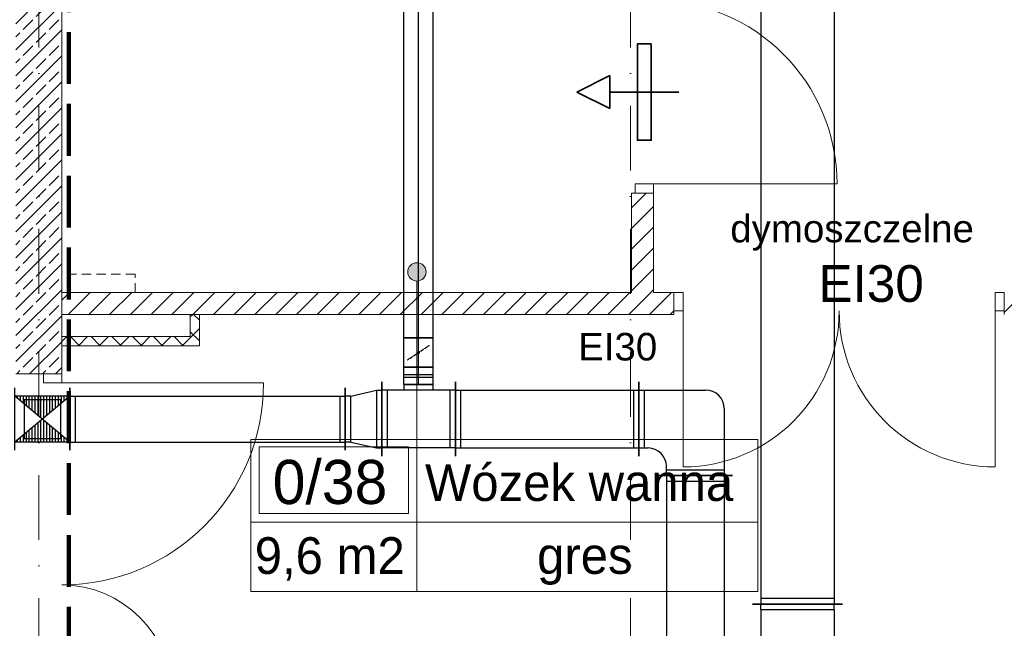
# Model space of a CAD drawing. Header units: millimetres. Extents: x -4612887 to -4536833, y -5457376 to -5415716.
# Tile 81 of 144: x -4575180 to -4569814, y -5446973 to -5443659. Entities that reach past the tile are written whole.
import ezdxf

# ---------------------------------------------------------------- set-up
doc = ezdxf.new("R2010")
doc.units = ezdxf.units.MM
doc.header["$MEASUREMENT"] = 0
for name, pattern in [('DASHED', [0.75, 0.5, -0.25]), ('Krawędzie ukryte', [391.222223, 282.222223, -109]), ('Kropki i Kreski', [670.277762, 352.777767, -176.388884, 0, -141.111112]), ('Przerywana b. gesta (2)', [80, 50, -30])]:
    doc.linetypes.add(name, pattern=pattern)
doc.layers.get('0').update_dxf_attribs({"color": 8, "lineweight": 18})
for name, color, linetype, lineweight in [('FLUID-W1B', 7, 'Continuous', 30), ('FLUID-WT1', 7, 'Continuous', 30), ('is_wnt_kratki_kontaktowe', 160, 'Continuous', 35), ('Linia', 8, 'Continuous', 18), ('Linie', 8, 'Continuous', 18), ('Opisy', 8, 'Continuous', 18), ('Osie', 8, 'Continuous', 18), ('Strefy', 8, 'Continuous', 18), ('Ściany obudowa', 8, 'Continuous', 18), ('Ściany wewnętrzne', 7, 'Continuous', 18)]:
    doc.layers.add(name, color=color, linetype=linetype, lineweight=lineweight)
doc.layers.add('FLUID-WT1-SYM', color=7, linetype='Continuous')
doc.styles.add('GENERATED_STYLE_1', font='arial.ttf')
doc.styles.add('GENERATED_STYLE_3', font='txt')
doc.styles.add('GENERATED_STYLE_4', font='txt')
doc.styles.add('GENERATED_STYLE_5', font='arial.ttf')
pattern_1 = [(45, (-4559356.9, -5416807.61), (-56.56854, 56.56854), [])]
pattern_2 = [(45, (-4559356.9, -5416807.61), (-56.56854, 56.56854), []), (135, (-4559356.9, -5416807.61), (56.56854, 56.56854), [])]

# ---------------------------------------------------------------- blocks, each defined once
blk = doc.blocks.new('*U653')
at = {"color": 222, "linetype": 'Continuous', "lineweight": -2}
for p, q in [((-100, -170), (-100, 170)), ((100, 202.5), (100, -202.5))]:
    blk.add_line(p, q, dxfattribs=at)
at = {"color": 0, "linetype": 'ByBlock', "lineweight": -2}
for p, q in [((-70, 125), (-100, 125)), ((-70, 125), (70, 157.5)), ((70, 157.5), (100, 157.5)), ((-70, -125), (-100, -125)), ((-70, -125), (70, -157.5)), ((70, -157.5), (100, -157.5))]:
    blk.add_line(p, q, dxfattribs=at)
at = {"color": 7, "linetype": 'Continuous'}
for p, q in [((-70, -125), (-70, 125)), ((70, 157.5), (70, -157.5))]:
    blk.add_line(p, q, dxfattribs=at)
blk = doc.blocks.new('*U652')
at = {"color": 222, "linetype": 'Continuous', "lineweight": -2}
for p, q in [((-200, -202.5), (-200, 202.5)), ((200, 202.5), (200, -202.5)), ((80, -187.5), (-80, -187.5))]:
    blk.add_line(p, q, dxfattribs=at)
at = {"color": 0, "linetype": 'ByBlock', "lineweight": -2}
for p, q in [((-200, 157.5), (200, 157.5)), ((-200, -157.5), (200, -157.5)), ((-80, -157.5), (-80, -187.5)), ((80, -187.5), (80, -157.5))]:
    blk.add_line(p, q, dxfattribs=at)
at = {"color": 7, "linetype": 'Continuous'}
for p, q in [((-170, -157.5), (-170, 157.5)), ((170, 157.5), (170, -157.5))]:
    blk.add_line(p, q, dxfattribs=at)
blk = doc.blocks.new('*U656')
at = {"color": 222, "linetype": 'Continuous', "lineweight": -2}
for p, q in [((-80, -80), (-80, 80)), ((80, 80), (80, -80))]:
    blk.add_line(p, q, dxfattribs=at)
at = {"color": 0, "linetype": 'ByBlock', "lineweight": -2}
for p, q in [((-80, 80), (80, 80)), ((-80, -80), (80, -80))]:
    blk.add_line(p, q, dxfattribs=at)
at = {"color": 7, "linetype": 'DASHED'}
blk.add_line((-40, 60), (40, -60), dxfattribs=at)
at = {"color": 7, "linetype": 'Continuous'}
blk.add_lwpolyline([(-4, 0, 8, 8, 1), (4, 0, 8, 8, 1)], format="xyseb", close=True, dxfattribs=at)
at = {"layer": 'FLUID-WT1-SYM', "color": 7, "linetype": 'Continuous'}
blk.add_line((-80, 0), (80, 0), dxfattribs=at)
blk = doc.blocks.new('*U651')
at = {"color": 222, "linetype": 'Continuous', "lineweight": -2}
for p, q in [((-47.5, -80), (-47.5, 80)), ((47.5, 80), (47.5, -80))]:
    blk.add_line(p, q, dxfattribs=at)
at = {"color": 0, "linetype": 'ByBlock', "lineweight": -2}
for p, q in [((-47.5, 80), (47.5, 80)), ((-47.5, -80), (47.5, -80))]:
    blk.add_line(p, q, dxfattribs=at)
at = {"color": 7, "linetype": 'Continuous'}
for p, q in [((-7.5, 80), (-7.5, -80)), ((7.5, 80), (7.5, -80))]:
    blk.add_line(p, q, dxfattribs=at)
at = {"layer": 'FLUID-WT1-SYM', "color": 7, "linetype": 'Continuous'}
blk.add_line((-47.5, 0), (47.5, 0), dxfattribs=at)
blk = doc.blocks.new('*U655')
at = {"color": 222, "linetype": 'Continuous', "lineweight": -2}
for p, q in [((-1000, -80), (-1000, 80)), ((1000, 80), (1000, -80))]:
    blk.add_line(p, q, dxfattribs=at)
at = {"color": 0, "linetype": 'ByBlock', "lineweight": -2}
for p, q in [((-1000, 80), (1000, 80)), ((-1000, -80), (1000, -80))]:
    blk.add_line(p, q, dxfattribs=at)
at = {"layer": 'FLUID-WT1-SYM', "color": 7, "linetype": 'Continuous'}
blk.add_line((-1000, 0), (1000, 0), dxfattribs=at)
blk = doc.blocks.new('*U650')
at = {"color": 222, "linetype": 'Continuous', "lineweight": -2}
for p, q in [((-500, -202.5), (-500, 202.5)), ((500, 202.5), (500, -202.5))]:
    blk.add_line(p, q, dxfattribs=at)
at = {"color": 0, "linetype": 'ByBlock', "lineweight": -2}
for p, q in [((-500, 157.5), (500, 157.5)), ((-500, -157.5), (500, -157.5))]:
    blk.add_line(p, q, dxfattribs=at)
at = {"color": 7, "linetype": 'Continuous'}
for p, q in [((-470, -157.5), (-470, 157.5)), ((470, 157.5), (470, -157.5))]:
    blk.add_line(p, q, dxfattribs=at)
blk = doc.blocks.new('*U649')
at = {"color": 0, "linetype": 'ByBlock', "lineweight": -2}
for p, q in [((-122.5, 222.5), (242.5, 222.5)), ((-222.5, -242.5), (-222.5, 122.5)), ((242.5, -92.5), (192.5, -92.5)), ((92.5, -242.5), (92.5, -192.5))]:
    blk.add_line(p, q, dxfattribs=at)
at = {"color": 7, "linetype": 'Continuous'}
for p, q in [((212.5, 222.5), (212.5, -92.5)), ((92.5, -212.5), (-222.5, -212.5))]:
    blk.add_line(p, q, dxfattribs=at)
at = {"color": 222, "linetype": 'Continuous', "lineweight": -2}
for p, q in [((242.5, 267.5), (242.5, -137.5)), ((137.5, -242.5), (-267.5, -242.5))]:
    blk.add_line(p, q, dxfattribs=at)
at = {"color": 0, "linetype": 'ByBlock', "lineweight": -2}
for centre in [(-122.5, 122.5), (192.5, -192.5)]:
    blk.add_arc(centre, 100, 90, 180, dxfattribs=at)
blk = doc.blocks.new('*U648')
at = {"color": 222, "linetype": 'Continuous', "lineweight": -2}
for p, q in [((-700, -202.5), (-700, 202.5)), ((700, 202.5), (700, -202.5))]:
    blk.add_line(p, q, dxfattribs=at)
at = {"color": 0, "linetype": 'ByBlock', "lineweight": -2}
for p, q in [((-700, 157.5), (700, 157.5)), ((-700, -157.5), (700, -157.5))]:
    blk.add_line(p, q, dxfattribs=at)
at = {"color": 7, "linetype": 'Continuous'}
for p, q in [((-670, -157.5), (-670, 157.5)), ((670, 157.5), (670, -157.5))]:
    blk.add_line(p, q, dxfattribs=at)
blk = doc.blocks.new('*U447')
at = {"color": 26, "linetype": 'Continuous', "lineweight": -2}
for p, q in [((-3864.5, -245), (-3864.5, 245)), ((3864.5, 245), (3864.5, -245))]:
    blk.add_line(p, q, dxfattribs=at)
at = {"color": 0, "linetype": 'ByBlock', "lineweight": -2}
for p, q in [((-3864.5, 200), (3864.5, 200)), ((-3864.5, -200), (3864.5, -200))]:
    blk.add_line(p, q, dxfattribs=at)
at = {"color": 7, "linetype": 'Continuous'}
for p, q in [((-3834.5, -200), (-3834.5, 200)), ((3834.5, 200), (3834.5, -200))]:
    blk.add_line(p, q, dxfattribs=at)
blk = doc.blocks.new('*U448')
at = {"color": 26, "linetype": 'Continuous', "lineweight": -2}
for p, q in [((-150, -245), (-150, 245)), ((150, 245), (150, -245))]:
    blk.add_line(p, q, dxfattribs=at)
at = {"color": 0, "linetype": 'ByBlock', "lineweight": -2}
for p, q in [((-120, 200), (-150, 200)), ((120, 200), (-120, 200)), ((120, 200), (150, 200)), ((-120, -200), (-150, -200)), ((120, -200), (-120, -200)), ((120, -200), (150, -200))]:
    blk.add_line(p, q, dxfattribs=at)
at = {"color": 7, "linetype": 'Continuous'}
for p, q in [((-120, -200), (-120, 200)), ((120, 200), (120, -200))]:
    blk.add_line(p, q, dxfattribs=at)
blk = doc.blocks.new('*U721')
at = {"linetype": 'Continuous'}
h = blk.add_hatch(dxfattribs=at)
h.set_pattern_fill('LINE', scale=127, angle=90, style=0)
h.paths.add_polyline_path([(-150, 125), (150, 125), (-150, -125), (150, -125)])
at = {"color": 222, "linetype": 'Continuous', "lineweight": -2}
for p, q in [((-150, -170), (-150, 170)), ((150, 170), (150, -170))]:
    blk.add_line(p, q, dxfattribs=at)
at = {"color": 0, "linetype": 'ByBlock', "lineweight": -2}
for p, q in [((-150, 125), (150, 125)), ((-150, -125), (150, -125))]:
    blk.add_line(p, q, dxfattribs=at)
at = {"color": 7, "linetype": 'Continuous'}
for p, q in [((-150, 125), (150, -125)), ((-150, -125), (150, 125))]:
    blk.add_line(p, q, dxfattribs=at)
at = {"color": 7, "linetype": 'DASHED'}
for p, q in [((-100, 105), (-100, -105)), ((100, 105), (-100, 105)), ((100, -105), (100, 105)), ((-100, -105), (100, -105))]:
    blk.add_line(p, q, dxfattribs=at)
blk = doc.blocks.new('*U722')
at = {"color": 222, "linetype": 'Continuous', "lineweight": -2}
for p, q in [((-750, -170), (-750, 170)), ((750, 170), (750, -170))]:
    blk.add_line(p, q, dxfattribs=at)
at = {"color": 0, "linetype": 'ByBlock', "lineweight": -2}
for p, q in [((-750, 125), (750, 125)), ((-750, -125), (750, -125))]:
    blk.add_line(p, q, dxfattribs=at)
at = {"color": 7, "linetype": 'Continuous'}
for p, q in [((-720, -125), (-720, 125)), ((720, 125), (720, -125))]:
    blk.add_line(p, q, dxfattribs=at)
blk = doc.blocks.new('Linia_11', base_point=(-4573015.3, -5445944.1))
at = {"layer": 'Linia', "linetype": 'Continuous'}
blk.add_hatch(color=256, dxfattribs=at).paths.add_polyline_path([(-4572965.3, -5445032.1), (-4572969.1, -5445013), (-4572979.9, -5444996.7), (-4572996.2, -5444985.9), (-4573015.3, -5444982.1), (-4573034.4, -5444985.9), (-4573050.6, -5444996.7), (-4573061.5, -5445013), (-4573065.3, -5445032.1), (-4573061.5, -5445051.2), (-4573050.6, -5445067.5), (-4573034.4, -5445078.3), (-4573015.3, -5445082.1), (-4572996.2, -5445078.3), (-4572979.9, -5445067.5), (-4572969.1, -5445051.2)])
blk.add_line((-4573015.3, -5445944.1), (-4573015.3, -5445082.1), dxfattribs=at)
blk.add_circle((-4573015.3, -5445032.1), 50, dxfattribs=at)
blk = doc.blocks.new('6')
at = {"layer": 'is_wnt_kratki_kontaktowe'}
for p, q in [((-12.52, 6), (-24.52, 0)), ((-12.52, 6), (-12.52, -6)), ((12.52, 0), (-12.52, 0)), ((-24.52, 0), (-12.52, -6))]:
    blk.add_line(p, q, dxfattribs=at)
blk.add_lwpolyline([(2.5, 17.5), (2.5, -17.5), (-2.5, -17.5), (-2.5, 17.5)], close=True, dxfattribs=at)

msp = doc.modelspace()

# ---------------------------------------------------------------- hatches: boundary and pattern name
at = {"layer": 'Ściany obudowa', "linetype": 'Continuous'}
h = msp.add_hatch(dxfattribs=at)
h.set_pattern_fill('BLOCZKI_BETONOWE', color=8, style=0, pattern_type=2)
h.set_pattern_definition(pattern_2)
h.paths.add_polyline_path([(-4574250.7, -5445264.1), (-4574250.7, -5445384.1), (-4574200.7, -5445434.1), (-4574200.7, -5445264.1)])
h = msp.add_hatch(dxfattribs=at)
h.set_pattern_fill('BLOCZKI_BETONOWE', color=8, style=0, pattern_type=2)
h.set_pattern_definition(pattern_2)
h.paths.add_polyline_path([(-4574250.7, -5445384.1), (-4574950.7, -5445384.1), (-4574950.7, -5445434.1), (-4574200.7, -5445434.1)])
at = {"layer": 'Ściany wewnętrzne', "linetype": 'Continuous'}
h = msp.add_hatch(dxfattribs=at)
h.set_pattern_fill('BETON_ZBROJONY', color=8, style=0, pattern_type=2)
h.set_pattern_definition([(45, (-4559356.9, -5416807.61), (-70.71068, 70.71068), []), (45, (-4559392.25, -5416772.26), (-70.71068, 70.71068), [75, -25])])
h.paths.add_polyline_path([(-4574950.7, -5442039.1), (-4575200.7, -5442039.1), (-4575200.7, -5445586.9), (-4575050.7, -5445586.9), (-4574950.7, -5445586.9)])
h = msp.add_hatch(dxfattribs=at)
h.set_pattern_fill('BLOCZKI_CERAMICZNE', color=8, style=0, pattern_type=2)
h.set_pattern_definition(pattern_1)
h.paths.add_polyline_path([(-4571845.7, -5445144.1), (-4571725.7, -5445144.1), (-4571725.7, -5444603.1), (-4571825.7, -5444603.1), (-4571845.7, -5444603.1)])
h = msp.add_hatch(dxfattribs=at)
h.set_pattern_fill('BLOCZKI_CERAMICZNE', color=8, style=0, pattern_type=2)
h.set_pattern_definition(pattern_1)
h.paths.add_polyline_path([(-4574950.7, -5445144.1), (-4574950.7, -5445264.1), (-4571614.2, -5445264.1), (-4571614.2, -5445244.1), (-4571614.2, -5445144.1)])
h = msp.add_hatch(dxfattribs=at)
h.set_pattern_fill('BLOCZKI_CERAMICZNE', color=8, style=0, pattern_type=2)
h.set_pattern_definition(pattern_1)
h.paths.add_polyline_path([(-4569814.2, -5445144.1), (-4569814.2, -5445244.1), (-4569814.2, -5445264.1), (-4569155.7, -5445264.1), (-4569275.7, -5445144.1)])

# ---------------------------------------------------------------- linework, layer by layer
at = {"layer": 'Linia', "color": 8, "linetype": 'Krawędzie ukryte', "lineweight": 100}
msp.add_line((-4574912, -5453789.1), (-4574912, -5430105.7), dxfattribs=at)
at = {"layer": 'Linie', "color": 8, "linetype": 'Przerywana b. gesta (2)'}
for p, q in [((-4574550.7, -5445044.1), (-4574950.7, -5445044.1)), ((-4574950.7, -5445044.1), (-4574950.7, -5445144.1)), ((-4574550.7, -5445144.1), (-4574550.7, -5445044.1)), ((-4574950.7, -5445144.1), (-4574550.7, -5445144.1))]:
    msp.add_line(p, q, dxfattribs=at)
at = {"layer": 'Osie', "color": 8, "linetype": 'Kropki i Kreski'}
for p, q in [((-4571850.7, -5455207), (-4571850.7, -5416506)), ((-4575075.7, -5455207), (-4575075.7, -5416605.5))]:
    msp.add_line(p, q, dxfattribs=at)
at = {"layer": 'Strefy', "color": 8, "linetype": 'Continuous'}
for p, q in [((-4573920.5, -5445944.1), (-4571157.4, -5445944.1)), ((-4573920.5, -5446772.4), (-4573920.5, -5445944.1)), ((-4573015.3, -5445944.1), (-4573015.3, -5446772.4)), ((-4571157.4, -5445944.1), (-4571157.4, -5446772.4)), ((-4573875.3, -5445985.5), (-4573060.6, -5445985.5)), ((-4573875.3, -5446347), (-4573875.3, -5445985.5)), ((-4573060.6, -5445985.5), (-4573060.6, -5446347)), ((-4573060.6, -5446347), (-4573875.3, -5446347)), ((-4573920.5, -5446395.9), (-4571157.4, -5446395.9)), ((-4571157.4, -5446772.4), (-4573920.5, -5446772.4))]:
    msp.add_line(p, q, dxfattribs=at)
at = {"layer": 'Ściany obudowa', "color": 8, "linetype": 'Continuous', "flags": 128}
for points in [[(-4574250.7, -5445264.1), (-4574250.7, -5445384.1)], [(-4574200.7, -5445264.1), (-4574250.7, -5445264.1)], [(-4574200.7, -5445434.1), (-4574200.7, -5445264.1)], [(-4574250.7, -5445384.1), (-4574950.7, -5445384.1)], [(-4574950.7, -5445384.1), (-4574950.7, -5445434.1)], [(-4574950.7, -5445434.1), (-4574200.7, -5445434.1)]]:
    msp.add_lwpolyline(points, dxfattribs=at)
at = {"layer": 'Ściany wewnętrzne', "color": 8, "linetype": 'Continuous'}
for p, q in [((-4571825.7, -5444603.1), (-4571845.7, -5444603.1)), ((-4571725.7, -5444553.1), (-4571825.7, -5444553.1)), ((-4571825.7, -5444553.1), (-4571825.7, -5444603.1)), ((-4571725.7, -5444603.1), (-4571825.7, -5444603.1)), ((-4571825.7, -5444603.1), (-4571725.7, -5444603.1)), ((-4571725.7, -5444603.1), (-4571825.7, -5444603.1)), ((-4571725.7, -5444603.1), (-4571725.7, -5444553.1)), ((-4571725.7, -5444553.1), (-4570725.7, -5444553.1)), ((-4574950.7, -5445144.1), (-4574950.7, -5445264.1)), ((-4571614.2, -5445144.1), (-4571614.2, -5445244.1)), ((-4571614.2, -5445144.1), (-4571564.2, -5445144.1)), ((-4571614.2, -5445244.1), (-4571614.2, -5445144.1)), ((-4571614.2, -5445144.1), (-4571614.2, -5445244.1)), ((-4571564.2, -5445144.1), (-4571564.2, -5445244.1)), ((-4569864.2, -5445244.1), (-4569864.2, -5445144.1)), ((-4569864.2, -5445144.1), (-4569814.2, -5445144.1)), ((-4569814.2, -5445144.1), (-4569814.2, -5445244.1)), ((-4569814.2, -5445144.1), (-4569814.2, -5445244.1)), ((-4569814.2, -5445144.1), (-4569814.2, -5445244.1)), ((-4571614.2, -5445244.1), (-4571614.2, -5445264.1)), ((-4571564.2, -5445244.1), (-4571614.2, -5445244.1)), ((-4571564.2, -5445244.1), (-4571564.2, -5446094.1)), ((-4569814.2, -5445244.1), (-4569864.2, -5445244.1)), ((-4569864.2, -5445244.1), (-4569864.2, -5446094.1)), ((-4569814.2, -5445244.1), (-4569814.2, -5445264.1)), ((-4575050.7, -5445586.9), (-4575200.7, -5445586.9)), ((-4574950.7, -5445586.9), (-4575050.7, -5445586.9)), ((-4575050.7, -5445636.9), (-4575050.7, -5445586.9)), ((-4575050.7, -5445586.9), (-4574950.7, -5445586.9)), ((-4574950.7, -5445586.9), (-4575050.7, -5445586.9)), ((-4574950.7, -5445586.9), (-4574950.7, -5445636.9)), ((-4574950.7, -5445636.9), (-4575050.7, -5445636.9)), ((-4574950.7, -5445636.9), (-4573850.7, -5445636.9))]:
    msp.add_line(p, q, dxfattribs=at)
at = {"layer": 'Ściany wewnętrzne', "color": 8, "linetype": 'Continuous', "flags": 128}
for points in [[(-4574950.7, -5445586.9), (-4574950.7, -5442039.1)], [(-4571845.7, -5444603.1), (-4571845.7, -5445144.1)], [(-4571725.7, -5445144.1), (-4571725.7, -5444603.1)], [(-4571845.7, -5445144.1), (-4574950.7, -5445144.1)], [(-4571614.2, -5445144.1), (-4571725.7, -5445144.1)], [(-4574950.7, -5445264.1), (-4571614.2, -5445264.1)]]:
    msp.add_lwpolyline(points, dxfattribs=at)
at = {"layer": 'Ściany wewnętrzne', "color": 8, "linetype": 'Continuous'}
for centre, radius, start, end in [((-4571725.7, -5444553.1), 1000, 0, 90), ((-4571564.2, -5445244.1), 850, 270, 0), ((-4569864.2, -5445244.1), 850, 180, 270), ((-4574950.7, -5445636.9), 1100, 270, 0), ((-4574950.7, -5447336.9), 600, 0, 90)]:
    msp.add_arc(centre, radius, start, end, dxfattribs=at)

# ---------------------------------------------------------------- block references
at = {"layer": 'FLUID-W1B', "color": 26, "linetype": 'Continuous'}
for name, p, rotation in [('*U447', (-4570940.7, -5442976.1), 270), ('*U448', (-4570940.7, -5446990.6), 90)]:
    msp.add_blockref(name, p, dxfattribs=dict(at, rotation=rotation))
at = {"layer": 'FLUID-WT1', "color": 222, "linetype": 'Continuous'}
for name, p, rotation in [('*U655', (-4573005.7, -5444391.1), 90), ('*U656', (-4573005.7, -5445471.1), 90), ('*U651', (-4573005.7, -5445598.6), 90), ('*U721', (-4575055.7, -5445833.6), 180), ('*U652', (-4573005.7, -5445833.6), 180), ('*U649', (-4571563.2, -5445898.6), 270), ('*U648', (-4571498.2, -5446841.1), 270)]:
    msp.add_blockref(name, p, dxfattribs=dict(at, rotation=rotation))
for name, p in [('*U722', (-4574155.7, -5445833.6)), ('*U653', (-4573305.7, -5445833.6)), ('*U650', (-4572305.7, -5445833.6))]:
    msp.add_blockref(name, p, dxfattribs=at)
at = {"layer": 'is_wnt_kratki_kontaktowe', "color": 2, "xscale": 15, "yscale": 15, "zscale": 15, "rotation": 359.9999997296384}
msp.add_blockref('6', (-4571775.7, -5444053.1), dxfattribs=at)
at = {"layer": 'Linia', "color": 8, "linetype": 'Continuous'}
msp.add_blockref('Linia_11', (-4573015.3, -5445944.1), dxfattribs=at)

# ---------------------------------------------------------------- texts
at = {"layer": 'Opisy', "color": 8, "linetype": 'Continuous', "style": 'GENERATED_STYLE_5'}
for s, insert, char_height, attachment_point in [('{dymoszczelne}', (-4571307.4, -5444818.9), 150, 4), ('{EI30}', (-4570827.6, -5444995.5), 200, 1)]:
    msp.add_mtext(s, dxfattribs=dict(at, insert=insert, char_height=char_height, attachment_point=attachment_point))
at = {"layer": 'Strefy', "color": 8, "linetype": 'Continuous', "attachment_point": 4}
for s, insert, char_height, style in [('{0/38}', (-4573801.1, -5446177.8), 240, 'GENERATED_STYLE_4'), ('{Wózek wanna}', (-4572971.1, -5446180.7), 200, 'GENERATED_STYLE_3'), ('{9,6 m2}', (-4573899, -5446595.5), 200, 'GENERATED_STYLE_3'), ('{gres}', (-4572360.2, -5446606.7), 200, 'GENERATED_STYLE_3')]:
    msp.add_mtext(s, dxfattribs=dict(at, insert=insert, char_height=char_height, style=style))
at = {"layer": 'Ściany wewnętrzne', "color": 8, "linetype": 'Continuous', "insert": (-4572136.6, -5445516.7), "char_height": 150, "attachment_point": 7, "style": 'GENERATED_STYLE_1'}
msp.add_mtext('{EI30}', dxfattribs=at)

doc.saveas('drawing.dxf')
